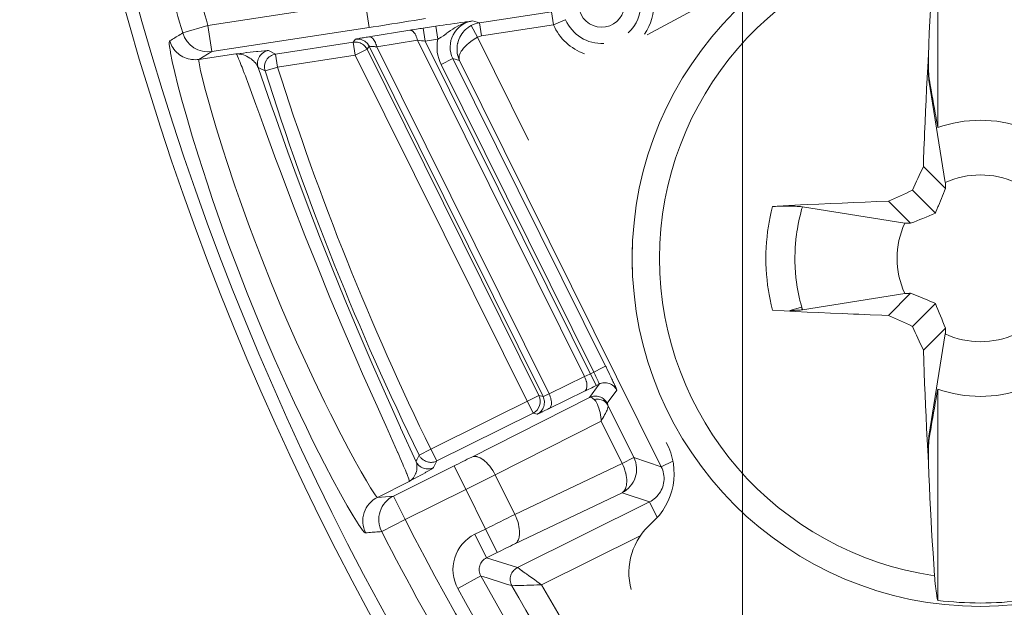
# Model space of a CAD drawing. Header units: inches. Extents: x 0 to 210, y -297 to 0.
# Tile 10 of 76: x 78.03 to 85.53, y -213.9 to -209.43. Entities that reach past the tile are written whole.
import ezdxf

# ---------------------------------------------------------------- set-up
doc = ezdxf.new("R2010")
doc.units = ezdxf.units.IN
doc.header["$MEASUREMENT"] = 0
doc.layers.add('Lag 4', color=7, linetype='Continuous')

msp = doc.modelspace()

# ---------------------------------------------------------------- linework, layer by layer
at = {"layer": 'Lag 4', "color": 7, "lineweight": 13, "true_color": 0xffffff}
msp.add_lwpolyline([(83.5343, -204.4452), (83.5343, -236.3732)], dxfattribs=at)
at = {"layer": 'Lag 4', "color": 7, "lineweight": 9, "true_color": 0xffffff}
for points in [[(85.0202, -208.6396), (85.0202, -210.2475)], [(80.6007, -208.8742), (80.6943, -209.4861)], [(84.9961, -208.8269), (84.9912, -208.8959), (84.9853, -208.9833), (84.9798, -209.0708), (84.9746, -209.1582), (84.9697, -209.2457), (84.9687, -209.2642), (84.9642, -209.3517), (84.9599, -209.4392), (84.9559, -209.5267), (84.9521, -209.6143), (84.9486, -209.7018)], [(83.8777, -208.967), (82.809, -209.5426)], [(79.4667, -209.4716), (80.6641, -209.2884)], [(82.0815, -209.3671), (81.5335, -209.4509)], [(82.0815, -209.3671), (82.0966, -209.4659)], [(79.4667, -209.4716), (79.2748, -209.5278)], [(79.4969, -209.6693), (79.4667, -209.4716)], [(80.6943, -209.4861), (80.7235, -209.4816), (80.7663, -209.475), (80.8091, -209.4684), (80.8228, -209.4662), (80.8656, -209.4595), (80.9084, -209.4528), (80.9512, -209.4461), (80.9939, -209.4392), (81.0367, -209.4324), (81.0795, -209.4254), (81.1222, -209.4185)], [(81.2004, -209.4765), (81.1056, -209.491)], [(81.4796, -209.4366), (81.4541, -209.4398), (81.4262, -209.4437), (81.4196, -209.4446), (81.3917, -209.4485), (81.3638, -209.4524), (81.3399, -209.4557), (81.312, -209.4598), (81.2841, -209.4639), (81.2562, -209.468), (81.2283, -209.4722), (81.2004, -209.4765)], [(81.2155, -209.5753), (81.2004, -209.4765)], [(81.4796, -209.4365), (81.4637, -209.4394), (81.4473, -209.4434), (81.4302, -209.4486), (81.4126, -209.455), (81.4081, -209.4569), (81.3896, -209.465), (81.3748, -209.4721), (81.353, -209.4838), (81.3428, -209.4896), (81.3291, -209.4978), (81.3113, -209.5094), (81.2941, -209.5217), (81.2806, -209.5318), (81.2788, -209.5332), (81.2583, -209.5485), (81.2425, -209.5595), (81.2285, -209.5683), (81.2155, -209.5753)], [(81.3813, -209.7366), (81.3757, -209.7236), (81.3709, -209.7101), (81.3671, -209.6961), (81.3669, -209.6949), (81.3642, -209.6807), (81.3625, -209.6664), (81.362, -209.6521), (81.3624, -209.6377), (81.3639, -209.6232), (81.3664, -209.6089), (81.3671, -209.6058), (81.3709, -209.5918), (81.3757, -209.5781), (81.3814, -209.5647), (81.384, -209.5595), (81.3911, -209.5467), (81.399, -209.5345), (81.4078, -209.523), (81.4174, -209.5121), (81.4278, -209.5018), (81.4341, -209.4963), (81.4457, -209.4872), (81.4578, -209.479), (81.4702, -209.4719)], [(81.517, -209.5602), (81.4702, -209.4719)], [(81.4796, -209.4366), (81.5335, -209.4509)], [(81.5486, -209.5498), (81.5335, -209.4509)], [(82.0966, -209.4659), (81.5486, -209.5498)], [(82.1858, -209.4279), (82.0966, -209.4659)], [(82.1858, -209.4279), (82.1886, -209.4268)], [(79.1765, -209.5882), (79.1863, -209.5821), (79.1961, -209.5761), (79.206, -209.5701), (79.2158, -209.564), (79.2256, -209.558), (79.2355, -209.552), (79.2453, -209.546), (79.2552, -209.54), (79.265, -209.534), (79.2749, -209.5279)], [(79.4969, -209.6693), (80.6943, -209.4861)], [(80.5892, -209.5752), (80.5894, -209.575), (80.5896, -209.575), (80.591, -209.5746), (80.5934, -209.574), (80.5966, -209.5734), (80.6057, -209.5716), (80.6076, -209.5713), (80.6178, -209.5695), (80.6225, -209.5686), (80.6328, -209.5669), (80.6399, -209.5656), (80.6502, -209.5639), (80.6506, -209.5639), (80.6609, -209.5622), (80.6712, -209.5605), (80.6815, -209.5588), (80.6918, -209.5571)], [(80.6918, -209.5571), (81.0021, -209.5072)], [(80.7517, -209.6337), (80.7512, -209.6319), (80.7485, -209.622), (80.7451, -209.6122), (80.7414, -209.6027), (80.7409, -209.6016), (80.7366, -209.5925), (80.7317, -209.5841), (80.7263, -209.5766), (80.7236, -209.5733), (80.7178, -209.5676), (80.7121, -209.5631), (80.7067, -209.5599), (80.7015, -209.5579), (80.6965, -209.557), (80.6918, -209.5571)], [(81.0021, -209.5072), (81.0068, -209.5071), (81.0118, -209.508), (81.017, -209.51), (81.0224, -209.5132), (81.0281, -209.5176), (81.0338, -209.5234), (81.0371, -209.5273), (81.0425, -209.5349), (81.0473, -209.5434), (81.0477, -209.5442), (81.0519, -209.5534), (81.0524, -209.5546), (81.0561, -209.5641), (81.0593, -209.5739), (81.062, -209.5838)], [(81.1208, -209.5898), (81.1056, -209.491)], [(81.517, -209.5602), (81.5042, -209.5679), (81.4854, -209.5801), (81.468, -209.5926), (81.4518, -209.6054), (81.4394, -209.6162), (81.4262, -209.6288), (81.4145, -209.6414), (81.4041, -209.654), (81.4026, -209.6559), (81.3948, -209.6668), (81.3887, -209.677), (81.3865, -209.6811), (81.3824, -209.6901), (81.3796, -209.6987), (81.3785, -209.7033), (81.3773, -209.7112), (81.3772, -209.7186), (81.3776, -209.7228), (81.379, -209.73), (81.3813, -209.7367)], [(81.517, -209.5602), (81.9065, -210.345)], [(80.6671, -213.3328), (80.6639, -213.3324), (80.6627, -213.3319), (80.6568, -213.3273), (80.6564, -213.3269), (80.644, -213.3132), (80.6373, -213.3044), (80.6134, -213.2701), (80.6092, -213.2636), (80.5723, -213.2046), (80.5274, -213.1282), (80.4753, -213.0357), (80.4171, -212.9285), (80.354, -212.8084), (80.2685, -212.6398), (80.2157, -212.5323), (80.1257, -212.3432), (80.0668, -212.2156), (79.9765, -212.0137), (79.9148, -211.8709), (79.8493, -211.7152), (79.7658, -211.5094), (79.6854, -211.3025), (79.6268, -211.1459), (79.5757, -211.0051), (79.5023, -210.7949), (79.4603, -210.6699), (79.3944, -210.4661), (79.3471, -210.3126), (79.3049, -210.1698), (79.2686, -210.0406), (79.2385, -209.9264), (79.2141, -209.8276), (79.1953, -209.7446), (79.1821, -209.6784), (79.181, -209.6723), (79.1746, -209.63), (79.173, -209.6126), (79.1728, -209.5998), (79.1728, -209.5989), (79.1739, -209.5917), (79.1745, -209.5902), (79.1765, -209.5882)], [(79.3985, -209.7294), (79.3848, -209.731), (79.3708, -209.7315), (79.3564, -209.7311), (79.3419, -209.7296), (79.3309, -209.7277), (79.3304, -209.7276), (79.3159, -209.7243), (79.3018, -209.72), (79.2883, -209.7147), (79.2753, -209.7086), (79.2631, -209.7017), (79.2513, -209.6939), (79.2401, -209.6852), (79.2294, -209.6756), (79.2194, -209.6652), (79.2173, -209.6628), (79.2082, -209.6515), (79.2, -209.6396), (79.1926, -209.6271), (79.1866, -209.6151), (79.181, -209.6018), (79.1765, -209.5882)], [(80.5726, -209.598), (79.9821, -209.6883)], [(80.5726, -209.598), (80.5892, -209.5752)], [(80.6772, -209.6524), (80.6723, -209.6437), (80.6665, -209.6353), (80.6652, -209.6337), (80.6582, -209.626), (80.6506, -209.6192), (80.6424, -209.6131), (80.6338, -209.6081), (80.6247, -209.604), (80.6151, -209.6007), (80.605, -209.5984), (80.5948, -209.5971), (80.5927, -209.597), (80.5825, -209.597), (80.5726, -209.598)], [(80.5726, -209.598), (80.5877, -209.6968)], [(80.5892, -209.5752), (80.5991, -209.5742), (80.6093, -209.5743), (80.6196, -209.5753), (80.6223, -209.5758), (80.6324, -209.5782), (80.642, -209.5815), (80.651, -209.5857), (80.6596, -209.5908), (80.6678, -209.5969), (80.6753, -209.6038), (80.6822, -209.6116), (80.683, -209.6126), (80.6889, -209.6209), (80.6938, -209.6296)], [(80.6772, -209.6524), (80.6938, -209.6296)], [(80.7517, -209.6337), (80.7515, -209.6337), (80.7458, -209.6332), (80.74, -209.6326), (80.7342, -209.6321), (80.7284, -209.6316), (80.7244, -209.6313), (80.7186, -209.6308), (80.716, -209.6306), (80.7102, -209.6302), (80.7091, -209.6301), (80.7033, -209.6297), (80.7027, -209.6297), (80.6982, -209.6295), (80.6978, -209.6295), (80.695, -209.6294), (80.6944, -209.6294), (80.6938, -209.6296)], [(80.6938, -209.6296), (82.017, -212.2951)], [(81.062, -209.5838), (80.7517, -209.6337)], [(82.0628, -212.2749), (80.7517, -209.6337)], [(81.062, -209.5838), (82.3327, -212.1437)], [(81.2155, -209.5753), (81.1208, -209.5898)], [(81.1208, -209.5898), (82.4221, -212.2113)], [(79.4969, -209.6693), (79.3985, -209.7294)], [(79.3985, -209.7294), (79.6799, -209.687)], [(79.6799, -209.687), (79.6868, -209.6862), (79.7116, -209.6833), (79.7365, -209.6805), (79.7613, -209.6777), (79.7624, -209.6775), (79.7873, -209.6747), (79.8121, -209.672), (79.837, -209.6693), (79.8458, -209.6683), (79.8707, -209.6657), (79.8734, -209.6654), (79.8983, -209.6631), (79.9179, -209.6618), (79.9228, -209.6616), (79.9287, -209.6618)], [(79.6813, -209.6871), (79.6812, -209.687), (79.6811, -209.6869), (79.6811, -209.6869), (79.6809, -209.6869), (79.6808, -209.6868), (79.6807, -209.6868), (79.6805, -209.6869), (79.6804, -209.6869), (79.6802, -209.6869), (79.6801, -209.687), (79.6799, -209.687)], [(79.8485, -209.7906), (79.8451, -209.7827), (79.84, -209.7729), (79.8342, -209.7638), (79.8275, -209.7553), (79.8195, -209.7467), (79.8158, -209.7432), (79.8052, -209.734), (79.7948, -209.7259), (79.7849, -209.719), (79.7722, -209.711), (79.7607, -209.7048), (79.7488, -209.6994), (79.7365, -209.6949), (79.7249, -209.6917), (79.7186, -209.6903), (79.7056, -209.6882), (79.6929, -209.6871), (79.6805, -209.6871)], [(79.6813, -209.6871), (79.6832, -209.6886), (79.6851, -209.6912), (79.6856, -209.6922), (79.6915, -209.7036), (79.6976, -209.7172), (79.6992, -209.7212), (79.7003, -209.7237), (79.7089, -209.7448), (79.7122, -209.7532), (79.7206, -209.7744), (79.7261, -209.7886), (79.7344, -209.8099), (79.7353, -209.8124), (79.7435, -209.8337), (79.7516, -209.8551), (79.7597, -209.8764), (79.7677, -209.8978)], [(79.9287, -209.6618), (79.9821, -209.6883)], [(79.9972, -209.7872), (79.9821, -209.6883)], [(80.5877, -209.6968), (79.9972, -209.7872)], [(80.5877, -209.6968), (80.6772, -209.6524)], [(80.5877, -209.6968), (81.9406, -212.4223)], [(81.9857, -212.2883), (80.6772, -209.6524)], [(84.9109, -210.5435), (84.9125, -210.496), (84.9155, -210.4118), (84.9188, -210.3277), (84.9202, -210.2909), (84.9237, -210.2067), (84.9273, -210.1225), (84.9312, -210.0384), (84.9352, -209.9542), (84.9395, -209.8701), (84.9439, -209.7859), (84.9486, -209.7018)], [(84.9491, -209.7021), (84.9486, -209.7018)], [(79.3982, -209.7298), (79.3974, -209.7332), (79.3974, -209.7341), (79.3978, -209.7425), (79.3995, -209.7548), (79.4023, -209.771), (79.4114, -209.815), (79.4254, -209.8741), (79.4442, -209.948), (79.4679, -210.0357), (79.4964, -210.1364), (79.5297, -210.2492), (79.5827, -210.4199), (79.6106, -210.5065), (79.6725, -210.6914), (79.7093, -210.7974), (79.776, -210.9826), (79.8238, -211.1106), (79.8763, -211.2471), (79.9506, -211.4337), (80.0276, -211.6192), (80.0856, -211.7544), (80.1414, -211.8812), (80.2231, -212.0608), (80.2718, -212.1647), (80.3571, -212.3415), (80.399, -212.4259), (80.481, -212.5866), (80.5369, -212.6928), (80.5879, -212.7869), (80.6333, -212.8683), (80.6723, -212.9361), (80.7044, -212.9897), (80.7291, -213.0287), (80.7387, -213.0428), (80.7463, -213.0531), (80.752, -213.0598), (80.7525, -213.0603), (80.7557, -213.0626)], [(79.3985, -209.7294), (79.3984, -209.7294), (79.3984, -209.7295), (79.3984, -209.7295), (79.3983, -209.7295), (79.3983, -209.7296), (79.3983, -209.7296), (79.3983, -209.7296), (79.3982, -209.7297), (79.3982, -209.7297), (79.3982, -209.7298), (79.3982, -209.7298)], [(81.241, -209.7676), (81.3305, -209.7231)], [(82.4033, -212.109), (81.241, -209.7676)], [(82.4929, -212.0646), (81.3305, -209.7231)], [(81.3813, -209.7367), (81.3305, -209.7231)], [(81.3813, -209.7367), (82.9168, -212.8299)], [(79.8485, -209.7906), (79.9457, -210.07), (79.9822, -210.1742), (80.0756, -210.4357), (80.1286, -210.5809), (80.2224, -210.8322), (80.3166, -211.0775), (80.4114, -211.3173), (80.5085, -211.556), (80.6102, -211.799), (80.7165, -212.0468), (80.7763, -212.1833), (80.8904, -212.4393), (80.9323, -212.532), (80.933, -212.5334), (81.05, -212.7912)], [(79.9019, -209.8173), (79.8965, -209.8147), (79.8912, -209.812), (79.8859, -209.8093), (79.8805, -209.8066), (79.8752, -209.804), (79.8698, -209.8013), (79.8645, -209.7987), (79.8592, -209.796), (79.8538, -209.7933), (79.8485, -209.7906)], [(79.9019, -209.8173), (79.9994, -209.7883)], [(84.948, -209.792), (84.9482, -209.7927), (84.9484, -209.7933), (84.9486, -209.7939), (84.9487, -209.7946), (84.9489, -209.7952), (84.9491, -209.7958), (84.9493, -209.7965), (84.9495, -209.7971), (84.9496, -209.7978), (84.9498, -209.7984)], [(84.948, -209.792), (84.9482, -209.8002), (84.9483, -209.8099), (84.9486, -209.8195), (84.9489, -209.8292), (84.9494, -209.8388), (84.9499, -209.8485), (84.9501, -209.8517), (84.9507, -209.8614), (84.9515, -209.871), (84.9523, -209.8788), (84.9536, -209.8884)], [(84.9568, -209.8874), (84.9557, -209.8801), (84.9546, -209.8713), (84.9542, -209.8683), (84.9533, -209.8594), (84.9526, -209.8505), (84.952, -209.843), (84.9515, -209.8341), (84.951, -209.8252), (84.9505, -209.8163), (84.9501, -209.8073), (84.9498, -209.7984)], [(79.7677, -209.8978), (79.8324, -210.0734), (79.8616, -210.1537), (79.8874, -210.2247), (79.9845, -210.4902), (80.0155, -210.574), (80.1108, -210.8265), (80.2053, -211.0704), (80.2992, -211.3066), (80.3955, -211.5419), (80.4954, -211.78), (80.5993, -212.0212), (80.6438, -212.1226), (80.7533, -212.3687), (80.7939, -212.4593), (80.8199, -212.5171), (80.9094, -212.7177)], [(84.9568, -209.8875), (84.9536, -209.8884)], [(85.0777, -210.6674), (84.9536, -209.8884)], [(85.0202, -210.2475), (85.0171, -210.2296), (85.0107, -210.1936), (85.0044, -210.1576), (85.0012, -210.1395), (84.9949, -210.1035), (84.9885, -210.0675), (84.9822, -210.0315), (84.9758, -209.9955), (84.9695, -209.9595), (84.9632, -209.9235), (84.9568, -209.8874)], [(84.9109, -210.5435), (85.0789, -210.7115)], [(85.0789, -210.7115), (85.0788, -210.7071), (85.0786, -210.7027), (85.0785, -210.6983), (85.0784, -210.6938), (85.0783, -210.6894), (85.0782, -210.685), (85.0781, -210.6806), (85.078, -210.6762), (85.0779, -210.6718), (85.0777, -210.6674)], [(84.8274, -210.7255), (85.0021, -210.9002)], [(85.0021, -210.9002), (85.0064, -210.8901), (85.0142, -210.8713), (85.0219, -210.8524), (85.0255, -210.8437), (85.0332, -210.8249), (85.0409, -210.806), (85.0486, -210.7871), (85.0562, -210.7682), (85.0638, -210.7493), (85.0713, -210.7304), (85.0789, -210.7115)], [(83.762, -210.849), (83.7993, -210.8469), (83.8876, -210.842), (83.9759, -210.8373), (84.0269, -210.8348), (84.1152, -210.8304), (84.2036, -210.8264), (84.2919, -210.8225), (84.3803, -210.8188), (84.4686, -210.8153), (84.557, -210.812), (84.6454, -210.8089)], [(84.6454, -210.8089), (84.8134, -210.9769)], [(83.7621, -211.6376), (83.7525, -211.5979), (83.744, -211.558), (83.7364, -211.5178), (83.7314, -211.4873), (83.7256, -211.4467), (83.7209, -211.406), (83.7173, -211.3653), (83.7147, -211.3246), (83.7131, -211.2838), (83.7126, -211.2432), (83.7131, -211.2025), (83.7147, -211.1618), (83.7173, -211.121), (83.721, -211.0803), (83.7257, -211.0396), (83.7314, -210.9991), (83.7364, -210.9689), (83.744, -210.9287), (83.7525, -210.8887), (83.7621, -210.8491)], [(83.9903, -210.8517), (83.9764, -210.8499), (83.9726, -210.8496), (83.9722, -210.8495), (83.9494, -210.8479), (83.9373, -210.8473), (83.9144, -210.8465), (83.8916, -210.8461), (83.8717, -210.846), (83.8489, -210.8461), (83.826, -210.8465), (83.8077, -210.847), (83.7848, -210.8479), (83.762, -210.849)], [(83.9904, -210.8517), (83.9846, -210.8718), (83.9748, -210.9092), (83.9662, -210.9456), (83.9586, -210.9823), (83.9519, -211.0194), (83.9486, -211.0405), (83.9458, -211.0608), (83.9413, -211.0986), (83.9378, -211.1365), (83.9363, -211.1572), (83.9345, -211.1952), (83.9337, -211.2331), (83.9339, -211.271), (83.9352, -211.309), (83.9354, -211.3125), (83.9378, -211.3504), (83.9413, -211.3883), (83.9458, -211.426), (83.9514, -211.4636), (83.9579, -211.501), (83.9656, -211.5383), (83.9742, -211.5754), (83.975, -211.5785), (83.9847, -211.6153)], [(83.9903, -210.8517), (84.7693, -210.9758)], [(84.7693, -210.9758), (84.7737, -210.9759), (84.7782, -210.976), (84.7826, -210.9762), (84.787, -210.9763), (84.7914, -210.9764), (84.7958, -210.9765), (84.8002, -210.9766), (84.8046, -210.9767), (84.809, -210.9768), (84.8134, -210.9769)], [(84.7693, -211.5108), (83.9903, -211.6349)], [(84.6454, -211.6777), (84.8134, -211.5097)], [(84.8134, -211.5097), (84.809, -211.5098), (84.8046, -211.5099), (84.8002, -211.51), (84.7958, -211.5101), (84.7914, -211.5103), (84.787, -211.5104), (84.7826, -211.5105), (84.7782, -211.5106), (84.7737, -211.5107), (84.7693, -211.5108)], [(85.0021, -211.5864), (84.992, -211.5822), (84.9732, -211.5744), (84.9544, -211.5666), (84.9457, -211.563), (84.9268, -211.5553), (84.9079, -211.5476), (84.8891, -211.54), (84.8702, -211.5324), (84.8513, -211.5248), (84.8323, -211.5172), (84.8134, -211.5097)], [(84.6454, -211.6777), (84.5952, -211.676), (84.5068, -211.6728), (84.4185, -211.6694), (84.3803, -211.6678), (84.2919, -211.6642), (84.2036, -211.6603), (84.1152, -211.6562), (84.0269, -211.6519), (83.9386, -211.6473), (83.8503, -211.6426), (83.762, -211.6376)], [(83.894, -211.6405), (83.8948, -211.6403), (83.9039, -211.6378), (83.9129, -211.6352), (83.922, -211.6327), (83.9302, -211.6304), (83.9393, -211.6279), (83.9484, -211.6253), (83.9575, -211.6228), (83.9665, -211.6203), (83.9756, -211.6178), (83.9847, -211.6153)], [(83.894, -211.6405), (83.9021, -211.6404), (83.9118, -211.6402), (83.9214, -211.64), (83.9311, -211.6396), (83.9407, -211.6392), (83.9504, -211.6387), (83.9537, -211.6385), (83.9633, -211.6378), (83.9729, -211.637), (83.9808, -211.6362), (83.9903, -211.6349)], [(83.9847, -211.6153), (83.985, -211.6162), (83.9855, -211.6182), (83.9861, -211.6202), (83.9864, -211.6212), (83.9869, -211.6232), (83.9875, -211.6251), (83.9881, -211.6271), (83.9886, -211.629), (83.9892, -211.631), (83.9898, -211.633), (83.9903, -211.6349)], [(84.8274, -211.7612), (85.0021, -211.5864)], [(84.9109, -211.9432), (85.0789, -211.7752)], [(85.0777, -211.8192), (85.0779, -211.8148), (85.078, -211.8104), (85.0781, -211.806), (85.0782, -211.8016), (85.0783, -211.7972), (85.0784, -211.7928), (85.0785, -211.7884), (85.0786, -211.784), (85.0788, -211.7796), (85.0789, -211.7752)], [(84.9536, -212.5982), (85.0777, -211.8192)], [(84.9486, -212.7848), (84.9466, -212.7488), (84.942, -212.6647), (84.9376, -212.5806), (84.9352, -212.5324), (84.9312, -212.4483), (84.9273, -212.3641), (84.9237, -212.2799), (84.9202, -212.1958), (84.9169, -212.1116), (84.9138, -212.0274), (84.9109, -211.9432)], [(82.4929, -212.0646), (82.3777, -212.1218)], [(82.3327, -212.1437), (82.0628, -212.2749)], [(82.3327, -212.1437), (82.3334, -212.145), (82.3381, -212.1559), (82.3421, -212.1671), (82.3455, -212.1783), (82.3466, -212.1822), (82.349, -212.1933), (82.3503, -212.2034), (82.3506, -212.2132), (82.3506, -212.2145), (82.3499, -212.2236), (82.3483, -212.2317), (82.3462, -212.2387), (82.3434, -212.2444), (82.3402, -212.2491), (82.3365, -212.2527), (82.3324, -212.2555)], [(82.4432, -212.2009), (82.4434, -212.2002), (82.4433, -212.1996), (82.4427, -212.1969), (82.4413, -212.1927), (82.441, -212.192), (82.4393, -212.1872), (82.439, -212.1867), (82.4371, -212.182), (82.4352, -212.1773), (82.4332, -212.1726), (82.433, -212.1723), (82.431, -212.1676), (82.4289, -212.163), (82.4268, -212.1583), (82.4247, -212.1537)], [(82.5771, -212.246), (82.5771, -212.2447), (82.5768, -212.2439), (82.5753, -212.2394), (82.5725, -212.2324), (82.572, -212.2312), (82.5684, -212.223), (82.5668, -212.2193), (82.5631, -212.2111), (82.5605, -212.2053), (82.5567, -212.1971), (82.5563, -212.1962), (82.5525, -212.188), (82.5487, -212.1798), (82.5449, -212.1717), (82.541, -212.1635)], [(82.3324, -212.2555), (82.0625, -212.3867)], [(82.371, -212.3019), (82.4432, -212.2009)], [(82.4221, -212.2113), (82.4432, -212.2009)], [(82.4432, -212.2009), (82.4522, -212.197), (82.4618, -212.194), (82.472, -212.1919), (82.4794, -212.191), (82.4898, -212.1907), (82.5001, -212.1914), (82.51, -212.1931), (82.5195, -212.1957), (82.5286, -212.1993), (82.5376, -212.204), (82.5461, -212.2096), (82.5542, -212.2162), (82.5596, -212.2214), (82.5665, -212.2292), (82.5723, -212.2374), (82.5771, -212.246)], [(82.5771, -212.246), (82.505, -212.347)], [(84.9568, -212.5992), (84.96, -212.5812), (84.9663, -212.5452), (84.9727, -212.5091), (84.9758, -212.4912), (84.9822, -212.4552), (84.9885, -212.4192), (84.9949, -212.3831), (85.0012, -212.3471), (85.0076, -212.3111), (85.0139, -212.2751), (85.0202, -212.2391)], [(85.0202, -212.2391), (85.0202, -213.8471)], [(81.1632, -212.6966), (81.9857, -212.2883)], [(81.4741, -212.7562), (82.371, -212.3019)], [(82.017, -212.2951), (82.0209, -212.3041), (82.0239, -212.3137), (82.026, -212.3239), (82.0269, -212.3313), (82.0272, -212.3417), (82.0265, -212.352), (82.0248, -212.3619), (82.0222, -212.3714), (82.0185, -212.3805), (82.0139, -212.3895), (82.0083, -212.3981), (82.0017, -212.4062), (81.9965, -212.4116), (81.9887, -212.4184), (81.9804, -212.4242), (81.9719, -212.4291)], [(81.9857, -212.2883), (82.017, -212.2951)], [(82.017, -212.2951), (82.0177, -212.2951), (82.0181, -212.2949), (82.0208, -212.294), (82.0248, -212.2923), (82.0256, -212.292), (82.0302, -212.29), (82.0308, -212.2898), (82.0353, -212.2877), (82.0399, -212.2857), (82.0444, -212.2836), (82.0447, -212.2835), (82.0492, -212.2814), (82.0537, -212.2792), (82.0583, -212.2771), (82.0628, -212.2749)], [(82.0625, -212.3867), (82.0666, -212.384), (82.0703, -212.3803), (82.0735, -212.3757), (82.0762, -212.3699), (82.0784, -212.363), (82.08, -212.3549), (82.0807, -212.3457), (82.0807, -212.3444), (82.0804, -212.3346), (82.0791, -212.3244), (82.0766, -212.3134), (82.0756, -212.3096), (82.0752, -212.3082), (82.0717, -212.2969), (82.0676, -212.2858), (82.0628, -212.2749)], [(82.505, -212.347), (82.5002, -212.3385), (82.4943, -212.3302), (82.4875, -212.3224), (82.4821, -212.3172), (82.474, -212.3107), (82.4654, -212.305), (82.4565, -212.3004), (82.4473, -212.2967), (82.4378, -212.2941), (82.4279, -212.2924), (82.4177, -212.2917), (82.4073, -212.292), (82.3998, -212.2929), (82.3897, -212.295), (82.38, -212.298), (82.371, -212.3019)], [(82.4057, -212.3178), (82.405, -212.3171), (82.402, -212.3145), (82.3991, -212.3119), (82.396, -212.3095), (82.3927, -212.3073), (82.3893, -212.3053), (82.3856, -212.3035), (82.3819, -212.3021), (82.3779, -212.3012), (82.3742, -212.3011), (82.371, -212.3019)], [(82.5102, -212.3611), (82.5058, -212.3537), (82.5004, -212.3465), (82.494, -212.3398), (82.4867, -212.3336), (82.4787, -212.3282), (82.4761, -212.3268), (82.4675, -212.3226), (82.4585, -212.3193), (82.449, -212.317), (82.439, -212.3156), (82.4286, -212.3152), (82.4181, -212.3158), (82.4075, -212.3174), (82.4057, -212.3178)], [(82.4589, -212.4825), (82.4581, -212.4703), (82.4564, -212.4527), (82.454, -212.4352), (82.4508, -212.4178), (82.4469, -212.4006), (82.4421, -212.3837), (82.4374, -212.37), (82.432, -212.3569), (82.4261, -212.3451), (82.4236, -212.3406), (82.4178, -212.3317), (82.4119, -212.3241), (82.4057, -212.3178)], [(82.0625, -212.3867), (82.0618, -212.3871), (82.0528, -212.3915), (82.0438, -212.3958), (82.0348, -212.4002), (82.0257, -212.4045), (82.0193, -212.4075), (82.0103, -212.4118), (82.0063, -212.4138), (81.9972, -212.418), (81.9958, -212.4187), (81.9867, -212.4229), (81.9857, -212.4234), (81.9789, -212.4264), (81.9778, -212.4268), (81.9739, -212.4285), (81.973, -212.4289), (81.9719, -212.4291)], [(82.5102, -212.3611), (82.5114, -212.3655), (82.5117, -212.3705), (82.5111, -212.3764), (82.5104, -212.38), (82.5079, -212.3886), (82.5043, -212.3979), (82.5, -212.4069), (82.4975, -212.4121), (82.4913, -212.4239), (82.4849, -212.4356), (82.4784, -212.4473), (82.4718, -212.459), (82.4653, -212.4707), (82.4589, -212.4825)], [(82.505, -212.347), (82.505, -212.3478), (82.5051, -212.3482), (82.5056, -212.3496), (82.5061, -212.351), (82.5061, -212.3511), (82.5066, -212.3525), (82.5072, -212.3539), (82.5078, -212.3553), (82.5079, -212.3556), (82.5085, -212.357), (82.5091, -212.3584), (82.5096, -212.3597), (82.5102, -212.3611)], [(82.7081, -212.7596), (82.5102, -212.3611)], [(81.2077, -212.7861), (81.9406, -212.4223)], [(81.9719, -212.4291), (81.9406, -212.4223)], [(81.6525, -212.8909), (82.4589, -212.4825)], [(82.4589, -212.4825), (82.6186, -212.8041)], [(84.9536, -212.5982), (84.9517, -212.6132), (84.9503, -212.6309), (84.9498, -212.6391), (84.9489, -212.6578), (84.9484, -212.6764), (84.9481, -212.6921), (84.9479, -212.7108), (84.948, -212.7294), (84.9481, -212.7473), (84.9485, -212.7659), (84.9491, -212.7846)], [(84.9491, -212.7846), (84.9489, -212.7668), (84.9488, -212.7482), (84.9489, -212.7297), (84.9491, -212.714), (84.9496, -212.6955), (84.9502, -212.6769), (84.9506, -212.6687), (84.9516, -212.6502), (84.953, -212.6317), (84.9546, -212.6142), (84.9568, -212.5992)], [(84.9536, -212.5982), (84.9568, -212.5992)], [(81.0734, -212.7406), (81.1632, -212.6966)], [(81.2077, -212.7861), (81.1632, -212.6966)], [(80.9094, -212.7177), (80.9109, -212.7211), (80.9207, -212.7432), (80.9304, -212.7653), (80.94, -212.7874), (80.9495, -212.8096), (80.9559, -212.8246), (80.9653, -212.8468), (80.9689, -212.8557), (80.978, -212.878), (80.979, -212.8806), (80.9877, -212.9032), (80.9897, -212.9088), (80.9942, -212.9222), (80.9942, -212.9224), (80.9975, -212.9351), (80.9978, -212.9364), (80.9981, -212.9395), (80.9977, -212.9419)], [(81.05, -212.7912), (81.0523, -212.7861), (81.0546, -212.781), (81.057, -212.776), (81.0593, -212.7709), (81.0617, -212.7659), (81.064, -212.7608), (81.0664, -212.7558), (81.0688, -212.7507), (81.0711, -212.7457), (81.0735, -212.7406)], [(81.0735, -212.7406), (81.0762, -212.7458), (81.0793, -212.7509), (81.0827, -212.7558), (81.0864, -212.7605), (81.0904, -212.7649), (81.0946, -212.7692), (81.0991, -212.7732), (81.1037, -212.7769), (81.1086, -212.7803), (81.1136, -212.7833)], [(81.6525, -212.8909), (81.6443, -212.8754), (81.6341, -212.8582), (81.6232, -212.8419), (81.6116, -212.8264), (81.609, -212.8231), (81.5976, -212.8098), (81.5863, -212.7979), (81.5749, -212.7874), (81.5635, -212.7782), (81.5608, -212.7762), (81.5497, -212.7688), (81.5389, -212.7626), (81.5333, -212.7599), (81.5241, -212.7562), (81.5152, -212.7536), (81.5125, -212.753), (81.5037, -212.7517), (81.4953, -212.7515), (81.4875, -212.7522), (81.4805, -212.7538), (81.4741, -212.7562)], [(82.7081, -212.7596), (82.6186, -212.8041)], [(82.7081, -212.7596), (82.9168, -212.8299)], [(81.3399, -212.8234), (80.878, -213.0528)], [(80.9974, -212.9424), (81.0061, -212.9366), (81.0145, -212.9297), (81.0224, -212.922), (81.0297, -212.9133), (81.0363, -212.9038), (81.0422, -212.8936), (81.0472, -212.8828), (81.0482, -212.8804), (81.049, -212.8783), (81.0527, -212.8669), (81.0554, -212.8553), (81.057, -212.8437), (81.0575, -212.8323), (81.0571, -212.8213), (81.0556, -212.8107), (81.0532, -212.8006), (81.05, -212.7912)], [(80.9974, -212.9424), (81.0055, -212.938), (81.0243, -212.9277), (81.0432, -212.9174), (81.062, -212.9071), (81.0634, -212.9063), (81.0822, -212.896), (81.101, -212.8856), (81.1198, -212.8752), (81.1257, -212.8719), (81.1444, -212.8613), (81.1455, -212.8607), (81.1641, -212.8499), (81.1774, -212.8416), (81.1808, -212.8393), (81.1841, -212.8366)], [(81.1838, -212.8367), (81.1748, -212.8406), (81.1651, -212.8436), (81.155, -212.8456), (81.1475, -212.8465), (81.1371, -212.8468), (81.1268, -212.8461), (81.1169, -212.8443), (81.1074, -212.8416), (81.0983, -212.838), (81.0894, -212.8333), (81.0808, -212.8276), (81.0728, -212.8211), (81.0674, -212.8158), (81.0606, -212.808), (81.0548, -212.7997), (81.05, -212.7912)], [(81.129, -212.7905), (81.129, -212.7905), (81.1366, -212.7929), (81.1444, -212.7947), (81.1524, -212.7959), (81.1605, -212.7965), (81.1685, -212.7964), (81.1766, -212.7956), (81.1845, -212.7943), (81.1923, -212.7922), (81.1999, -212.7896), (81.2072, -212.7863)], [(81.2077, -212.7861), (81.1841, -212.8366)], [(81.3399, -212.8234), (81.6674, -213.483)], [(81.8029, -213.1937), (82.6186, -212.8041)], [(82.6186, -212.8041), (82.6256, -212.8195), (82.6331, -212.8381), (82.6394, -212.8567), (82.6447, -212.8754), (82.6456, -212.8788), (82.6493, -212.896), (82.6519, -212.9123), (82.6533, -212.9278), (82.6538, -212.9427), (82.6537, -212.9458), (82.653, -212.9592), (82.6514, -212.9716), (82.6502, -212.9774), (82.6477, -212.9872), (82.6444, -212.9961), (82.6434, -212.9982), (82.6392, -213.0061), (82.6344, -213.0131), (82.6292, -213.019), (82.6236, -213.0239), (82.6179, -213.0276)], [(82.8267, -213.0979), (82.8389, -213.0913), (82.8508, -213.0836), (82.8624, -213.0749), (82.8734, -213.0653), (82.8829, -213.0559), (82.8926, -213.0449), (82.9015, -213.0332), (82.9095, -213.021), (82.9164, -213.0085), (82.9224, -212.9956), (82.9273, -212.9826), (82.9313, -212.9693), (82.9343, -212.9555), (82.9363, -212.9413), (82.9373, -212.9268), (82.9373, -212.9121), (82.9363, -212.8974), (82.9344, -212.8841), (82.9314, -212.8698), (82.9274, -212.8559), (82.9226, -212.8426), (82.9168, -212.8299)], [(83.0047, -212.7863), (82.9168, -212.8299)], [(84.9486, -212.7848), (84.9491, -212.7846)], [(84.9486, -212.7848), (84.9493, -212.8033), (84.9529, -212.8909), (84.9567, -212.9784), (84.9608, -213.0659), (84.9651, -213.1534), (84.9697, -213.2409), (84.9736, -213.3099), (84.9787, -213.3974), (84.9841, -213.4849), (84.9899, -213.5723), (84.9961, -213.6597)], [(81.4289, -213.0025), (81.6525, -212.8909)], [(81.8029, -213.1937), (81.6525, -212.8909)], [(80.9974, -212.9424), (80.7562, -213.0628)], [(81.4289, -213.0025), (80.9669, -213.2319)], [(80.9974, -212.9424), (80.9974, -212.9423), (80.9974, -212.9423), (80.9975, -212.9422), (80.9975, -212.9422), (80.9975, -212.9421), (80.9975, -212.9421), (80.9976, -212.9421), (80.9976, -212.942), (80.9976, -212.942), (80.9976, -212.9419), (80.9977, -212.9419)], [(80.7557, -213.0626), (80.7557, -213.0626), (80.7557, -213.0627), (80.7558, -213.0627), (80.7558, -213.0627), (80.7559, -213.0627), (80.7559, -213.0627), (80.756, -213.0627), (80.756, -213.0627), (80.7561, -213.0628), (80.7561, -213.0628), (80.7562, -213.0628)], [(80.7562, -213.0628), (80.878, -213.0528)], [(80.9669, -213.2319), (80.878, -213.0528)], [(82.6179, -213.0276), (81.8022, -213.4173)], [(82.8267, -213.0979), (82.6179, -213.0276)], [(82.8267, -213.0979), (81.8223, -213.5965)], [(82.8267, -213.0979), (82.8855, -213.2165)], [(81.8022, -213.4173), (81.808, -213.4135), (81.8135, -213.4087), (81.8187, -213.4028), (81.8235, -213.3958), (81.8277, -213.3878), (81.8287, -213.3857), (81.832, -213.3769), (81.8346, -213.3671), (81.8357, -213.3613), (81.8373, -213.3489), (81.8381, -213.3355), (81.8381, -213.3324), (81.8377, -213.3175), (81.8362, -213.302), (81.8336, -213.2857), (81.8299, -213.2685), (81.8291, -213.265), (81.8238, -213.2464), (81.8174, -213.2278), (81.81, -213.2092), (81.8029, -213.1937)], [(80.9669, -213.2319), (80.7891, -213.3231)], [(81.4973, -213.3442), (81.5785, -213.3039)], [(80.7891, -213.3231), (80.7769, -213.3241), (80.7647, -213.325), (80.7525, -213.326), (80.7403, -213.327), (80.7281, -213.3279), (80.7159, -213.329), (80.7037, -213.33), (80.6915, -213.331), (80.6793, -213.332), (80.6672, -213.333)], [(81.5862, -213.5233), (81.4973, -213.3442)], [(82.7563, -213.356), (82.0058, -213.7286)], [(81.5862, -213.5233), (81.5777, -213.5281), (81.5694, -213.534), (81.5616, -213.5407), (81.5547, -213.5481), (81.5483, -213.5563), (81.5429, -213.565), (81.5385, -213.574), (81.5351, -213.5832), (81.5327, -213.5927), (81.5312, -213.6027), (81.5308, -213.6129), (81.5314, -213.6233), (81.5329, -213.6333), (81.5355, -213.6433), (81.539, -213.6528), (81.5434, -213.6616)], [(81.5862, -213.5233), (81.6674, -213.483)], [(81.5862, -213.5233), (81.8223, -213.5965)], [(81.7794, -213.7347), (81.7752, -213.726), (81.7717, -213.7166), (81.7692, -213.7066), (81.7676, -213.6964), (81.767, -213.6859), (81.7675, -213.6756), (81.7689, -213.6657), (81.7713, -213.6563), (81.7746, -213.6473), (81.779, -213.6385), (81.7844, -213.6299), (81.7909, -213.6216), (81.7919, -213.6204), (81.7984, -213.6135), (81.8062, -213.6067), (81.8142, -213.601), (81.8224, -213.5964)], [(81.8223, -213.5965), (81.8249, -213.5981), (81.8272, -213.5999), (81.8343, -213.6053), (81.8393, -213.6088), (81.8562, -213.621), (81.8579, -213.6222), (81.8633, -213.6261), (81.8817, -213.6393), (81.8911, -213.6461), (81.9095, -213.6593), (81.9217, -213.6681), (81.9401, -213.6814), (81.9506, -213.6891), (81.9689, -213.7024), (81.9873, -213.7156), (82.0058, -213.7286)], [(81.3682, -213.7579), (81.5432, -213.6612)], [(81.7793, -213.7348), (81.7557, -213.7275), (81.7321, -213.7201), (81.7085, -213.7128), (81.6849, -213.7055), (81.6613, -213.6982), (81.6377, -213.6909), (81.6141, -213.6836), (81.5905, -213.6763), (81.5669, -213.6689), (81.5433, -213.6616)], [(85.0202, -213.8471), (85.0165, -213.8315), (85.0134, -213.8156), (85.0125, -213.8106), (85.0096, -213.7919), (85.007, -213.7732), (85.0052, -213.7585), (85.0031, -213.7397), (85.0012, -213.7209), (85.0007, -213.7162), (84.999, -213.6974), (84.9975, -213.6785), (84.9961, -213.6597)], [(82.0058, -213.7286), (81.9928, -213.729), (81.9702, -213.7297), (81.9476, -213.7304), (81.925, -213.7311), (81.9153, -213.7314), (81.8927, -213.7321), (81.8701, -213.7327), (81.8475, -213.7333), (81.8249, -213.7339), (81.8022, -213.7345), (81.7796, -213.7351)]]:
    msp.add_lwpolyline(points, dxfattribs=at)
for points in [[(122.0343, -203.4452), (122.0343, -191.2949), (112.1846, -181.4452), (100.0343, -181.4452), (87.8841, -181.4452), (78.0343, -191.2949), (78.0343, -203.4452), (78.0343, -215.5955), (87.8841, -225.4452), (100.0343, -225.4452), (112.1846, -225.4452), (122.0343, -215.5955), (122.0343, -203.4452)], [(121.9357, -203.4452), (121.9357, -191.3494), (112.1301, -181.5438), (100.0343, -181.5438), (87.9385, -181.5438), (78.1329, -191.3494), (78.1329, -203.4452), (78.1329, -215.541), (87.9385, -225.3466), (100.0343, -225.3466), (112.1301, -225.3466), (121.9357, -215.541), (121.9357, -203.4452)], [(87.9952, -211.2433), (87.9952, -209.7798), (86.8088, -208.5933), (85.3452, -208.5933), (83.8817, -208.5933), (82.6952, -209.7798), (82.6952, -211.2433), (82.6952, -212.7069), (83.8817, -213.8933), (85.3452, -213.8933), (86.8088, -213.8933), (87.9952, -212.7069), (87.9952, -211.2433)]]:
    msp.add_open_spline(points, degree=3, knots=[0, 0, 0, 0, 1, 1, 1, 2, 2, 2, 3, 3, 3, 4, 4, 4, 4], dxfattribs=at)
for points in [[(79.2839, -208.8088), (79.3413, -209.0307), (79.4022, -209.2517), (79.4667, -209.4716)], [(79.091, -208.8611), (79.1487, -209.0843), (79.21, -209.3066), (79.2748, -209.5278)], [(84.9961, -208.8269), (83.795, -209.0005), (82.9038, -210.0298), (82.9038, -211.2433)], [(82.6361, -209.2978), (82.6425, -209.387), (82.5802, -209.4666), (82.492, -209.4819)], [(82.7593, -209.295), (82.7638, -209.3829), (82.7292, -209.4682), (82.6648, -209.528)], [(82.8592, -209.2899), (82.8636, -209.3775), (82.839, -209.4641), (82.7891, -209.5363)], [(82.492, -209.4819), (82.4039, -209.4972), (82.3185, -209.4432), (82.2944, -209.357)], [(81.4795, -209.4366), (81.4164, -209.4462), (81.3617, -209.4853), (81.3322, -209.542)], [(81.5335, -209.4509), (81.5114, -209.4543), (81.49, -209.4614), (81.4702, -209.4719)], [(82.0966, -209.4659), (82.1407, -209.5694), (82.2266, -209.6494), (82.333, -209.686)], [(82.1886, -209.4268), (82.2377, -209.5421), (82.3538, -209.6142), (82.4789, -209.6072)], [(79.2749, -209.5279), (79.3031, -209.624), (79.398, -209.6844), (79.4969, -209.6693)], [(81.1056, -209.491), (81.0711, -209.4963), (81.0366, -209.5017), (81.0021, -209.5072)], [(81.3322, -209.542), (81.3028, -209.5986), (81.3021, -209.6659), (81.3305, -209.7231)], [(81.5486, -209.5498), (81.5376, -209.5515), (81.5269, -209.555), (81.517, -209.5602)], [(81.1208, -209.5898), (81.1012, -209.5877), (81.0816, -209.5857), (81.062, -209.5838)], [(81.2155, -209.5753), (81.2025, -209.6405), (81.2115, -209.7081), (81.241, -209.7676)], [(79.859, -209.7078), (79.8436, -209.7325), (79.8397, -209.7628), (79.8485, -209.7906)], [(79.9287, -209.6618), (79.8999, -209.6662), (79.8744, -209.683), (79.859, -209.7078)], [(79.9821, -209.6883), (79.9532, -209.6928), (79.9277, -209.7096), (79.9123, -209.7344)], [(84.9491, -209.7021), (84.948, -209.732), (84.9477, -209.762), (84.948, -209.792)], [(84.9491, -209.7021), (84.9485, -209.7342), (84.9488, -209.7663), (84.9498, -209.7984)], [(79.9123, -209.7344), (79.8969, -209.7592), (79.8931, -209.7895), (79.9019, -209.8173)], [(79.9019, -209.8173), (80.2191, -210.8196), (80.6107, -211.7967), (81.0734, -212.7406)], [(79.9972, -209.7872), (80.3129, -210.7846), (80.7027, -211.7571), (81.1632, -212.6966)], [(85.6702, -210.2475), (85.4598, -210.1743), (85.2307, -210.1743), (85.0202, -210.2475)], [(84.9109, -210.5435), (84.8829, -210.6041), (84.8551, -210.6647), (84.8274, -210.7255)], [(85.6127, -210.6674), (85.4431, -210.5886), (85.2474, -210.5886), (85.0777, -210.6674)], [(84.8274, -210.7255), (84.7667, -210.7531), (84.706, -210.7809), (84.6454, -210.8089)], [(84.8134, -210.9769), (84.8765, -210.9519), (84.9394, -210.9263), (85.0021, -210.9002)], [(84.7693, -210.9758), (84.6905, -211.1454), (84.6905, -211.3412), (84.7693, -211.5108)], [(82.6986, -211.1106), (82.6941, -211.199), (82.6941, -211.2876), (82.6986, -211.376)], [(82.9038, -211.2433), (82.9038, -212.4568), (83.795, -213.4861), (84.9961, -213.6597)], [(85.0789, -211.7752), (85.0538, -211.712), (85.0282, -211.6491), (85.0021, -211.5864)], [(84.6454, -211.6777), (84.706, -211.7057), (84.7667, -211.7335), (84.8274, -211.7612)], [(84.8274, -211.7612), (84.8551, -211.8219), (84.8829, -211.8826), (84.9109, -211.9432)], [(85.0777, -211.8192), (85.2474, -211.898), (85.4431, -211.898), (85.6127, -211.8192)], [(82.5046, -212.0884), (82.5007, -212.0805), (82.4968, -212.0725), (82.4929, -212.0646)], [(82.541, -212.1635), (82.5291, -212.1384), (82.5169, -212.1133), (82.5046, -212.0884)], [(82.3327, -212.1437), (82.3477, -212.1365), (82.3627, -212.1292), (82.3777, -212.1218)], [(82.4247, -212.1537), (82.4178, -212.1387), (82.4107, -212.1238), (82.4033, -212.109)], [(82.3324, -212.2555), (82.3623, -212.2409), (82.3923, -212.2262), (82.4221, -212.2113)], [(85.0202, -212.2391), (85.2307, -212.3124), (85.4598, -212.3124), (85.6702, -212.2391)], [(81.9857, -212.2883), (82.0103, -212.3377), (81.9901, -212.3977), (81.9406, -212.4223)], [(82.9543, -212.6447), (83.0651, -212.8506), (83.0185, -213.1058), (82.842, -213.2592)], [(81.3399, -212.8234), (81.3847, -212.8012), (81.4294, -212.7788), (81.4741, -212.7562)], [(82.7081, -212.7596), (82.7571, -212.8586), (82.7167, -212.9785), (82.6179, -213.0276)], [(81.1136, -212.7833), (81.1185, -212.7862), (81.1237, -212.7886), (81.129, -212.7905)], [(80.7562, -213.0628), (80.7083, -213.0866), (80.672, -213.1285), (80.6553, -213.1793)], [(80.878, -213.0528), (80.8301, -213.0766), (80.7937, -213.1186), (80.777, -213.1694)], [(80.6553, -213.1793), (80.6385, -213.2301), (80.6428, -213.2854), (80.6672, -213.333)], [(80.777, -213.1694), (80.7603, -213.2202), (80.7646, -213.2756), (80.7891, -213.3231)], [(81.8029, -213.1937), (81.7278, -213.2299), (81.653, -213.2667), (81.5785, -213.3039)], [(80.9669, -213.2319), (81.757, -214.7713), (82.7307, -216.2094), (83.8667, -217.5148)], [(82.842, -213.2592), (82.6979, -213.3845), (82.6377, -213.5809), (82.6869, -213.7653)], [(80.7891, -213.3231), (81.5866, -214.877), (82.5694, -216.3285), (83.7159, -217.646)], [(81.4973, -213.3442), (81.424, -213.3806), (81.3688, -213.4454), (81.3444, -213.5235)], [(81.8022, -213.4173), (81.7571, -213.4388), (81.7122, -213.4608), (81.6674, -213.483)], [(81.3444, -213.5235), (81.32, -213.6016), (81.3286, -213.6863), (81.3682, -213.7579)], [(81.5432, -213.6612), (82.1558, -214.7701), (82.8669, -215.8216), (83.6679, -216.803)], [(81.7796, -213.7351), (82.3394, -214.7281), (82.9792, -215.6738), (83.6927, -216.5627)], [(82.0058, -213.7286), (82.5641, -214.7075), (83.2013, -215.6392), (83.9109, -216.5147)], [(81.3682, -213.7579), (81.9865, -214.8772), (82.7043, -215.9386), (83.5129, -216.9292)], [(85.0202, -213.8471), (85.2361, -213.874), (85.4544, -213.874), (85.6702, -213.8471)]]:
    msp.add_open_spline(points, degree=3, dxfattribs=at)

doc.saveas('drawing.dxf')
